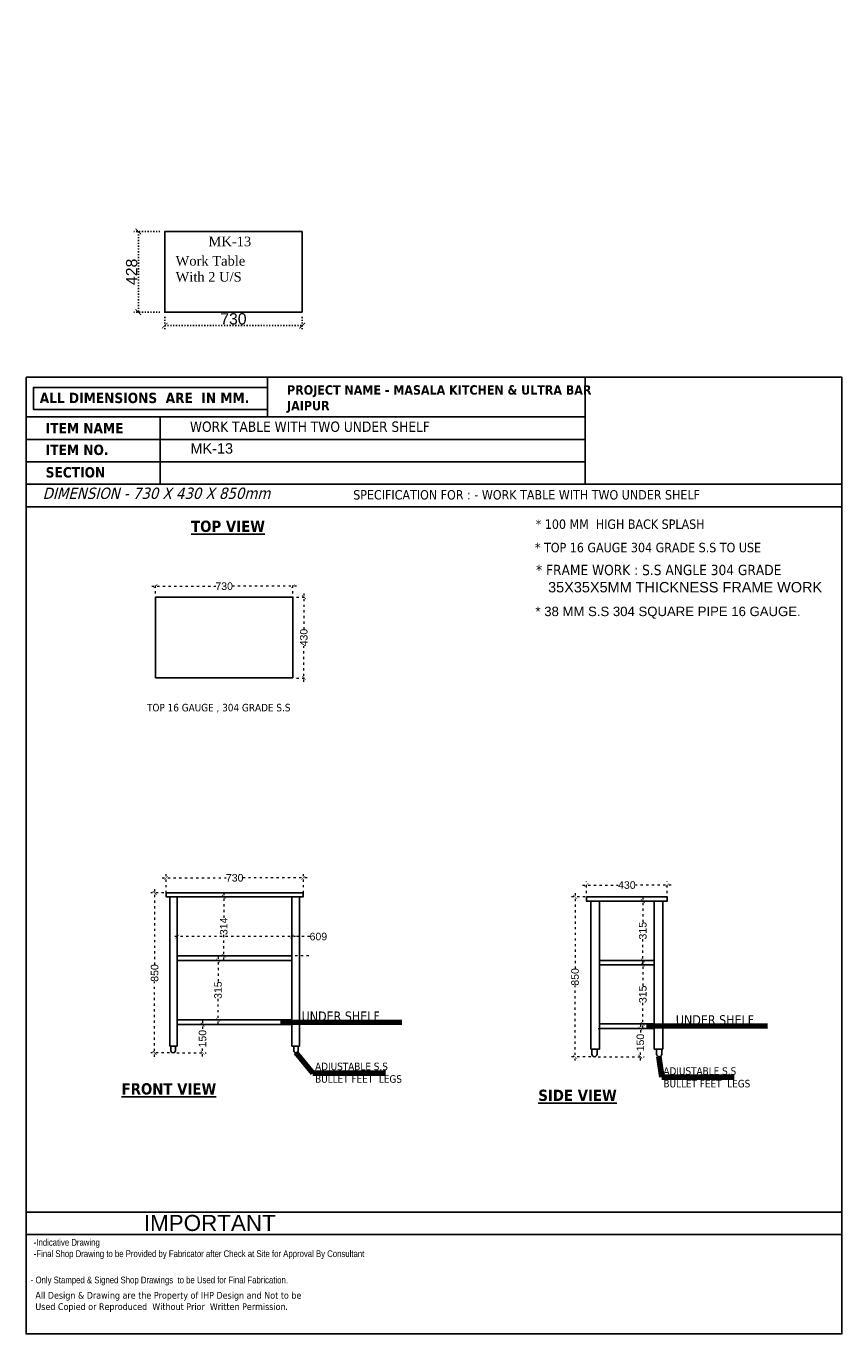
# Model space of a CAD drawing. Header units: millimetres. Extents: x 508219 to 745096, y 311341 to 352167.
# Tile 31 of 45: x 556123 to 560457, y 335450 to 342397. Entities that reach past the tile are written whole.
import ezdxf

# ---------------------------------------------------------------- set-up
doc = ezdxf.new("R2010")
doc.units = ezdxf.units.MM
doc.header["$PDMODE"] = 34
doc.linetypes.add('ACAD_ISO03W100', pattern=[30, 12, -18])
doc.linetypes.add('DASHED', pattern=[0.75, 0.5, -0.25])
doc.layers.get('0').update_dxf_attribs({"color": 252})
doc.layers.add('A-ANNO-DIMS-30', color=7, linetype='Continuous')
doc.layers.add('EQUIPMENT', color=103, linetype='Continuous')
doc.layers.add('Equipment Name', color=7, linetype='Continuous', lineweight=0)
doc.styles.add('CKD_Dimension Text', font='BOOKOSI.TTF')
doc.styles.add('ro', font='romans.shx')
doc.styles.get("Standard").update_dxf_attribs({"font": 'arial.ttf'})
doc.styles.add('style1', font='txt.shx')
doc.styles.add('style12', font='BOOKOSI.TTF')
doc.dimstyles.new('DIM-30', dxfattribs={"dimtxt": 60, "dimasz": 30, "dimexe": 25, "dimexo": 25, "dimgap": 5, "dimtad": 1, "dimdec": 0, "dimzin": 0, "dimdsep": 46, "dimtxsty": 'Standard', "dimblk": 'ARCHTICK', "dimcen": 0.09, "dimclrd": 8, "dimclre": 8, "dimclrt": 256, "dimadec": 0, "dimazin": 0, "dimtfac": 1, "dimtdec": 0, "dimtofl": 0, "dimtmove": 0, "dimatfit": 3, "dimfxl": 0, "dimtolj": 1, "dimtzin": 0, "dimlwd": -1, "dimlwe": -1, "dimarcsym": 0})
doc.dimstyles.new('DMI (AB)', dxfattribs={"dimtxt": 60, "dimasz": 40, "dimexe": 12, "dimexo": 25, "dimgap": 1, "dimtad": 0, "dimdec": 0, "dimtxsty": 'ro', "dimblk": 'OPEN30', "dimcen": 1, "dimadec": 0, "dimazin": 0, "dimtfac": 1, "dimtdec": 0, "dimtmove": 0, "dimatfit": 3, "dimldrblk": 'OPEN30', "dimfxl": 0, "dimlwd": 15, "dimlwe": 15, "dimarcsym": 0})
doc.dimstyles.new('ISO-25', dxfattribs={"dimtxt": 40, "dimasz": 20, "dimexe": 20, "dimexo": 20, "dimtad": 0, "dimdec": 0, "dimdsep": 46, "dimtxsty": 'Standard', "dimblk": 'ARCHTICK', "dimcen": 2.5, "dimdle": 20, "dimadec": 0, "dimazin": 0, "dimtfac": 1, "dimtdec": 0, "dimtmove": 0, "dimatfit": 3, "dimfxl": 0, "dimlwd": 5, "dimlwe": 5, "dimarcsym": 0})
doc.dimstyles.get("Standard").update_dxf_attribs({"dimtxt": 0.18, "dimasz": 0.18, "dimexe": 0.18, "dimexo": 0.0625, "dimgap": 0.09, "dimtad": 0, "dimtih": 1, "dimtoh": 1, "dimdec": 4, "dimzin": 0, "dimdsep": 46, "dimtxsty": 'Standard', "dimcen": 0.09, "dimadec": 0, "dimazin": 0, "dimtfac": 1, "dimtdec": 4, "dimtofl": 0, "dimtmove": 0, "dimatfit": 3, "dimfxl": 0, "dimtolj": 1, "dimtzin": 0, "dimarcsym": 0})

# ---------------------------------------------------------------- blocks, each defined once
blk = doc.blocks.new('_ArchTick')
at = {"color": 0, "linetype": 'ByBlock', "const_width": 0.15}
blk.add_lwpolyline([(-0.5, -0.5), (0.5, 0.5)], dxfattribs=at)
blk = doc.blocks.new('*D348')
at = {"color": 0, "linetype": 'ACAD_ISO03W100', "lineweight": 5, "transparency": 16777216}
for p, q in [((556790.2517791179, 339421.6180598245), (557130.6704353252, 339421.6180598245)), ((556810.2517791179, 339383.5403092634), (556810.2517791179, 339441.6180598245)), ((557560.2517791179, 339421.6180598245), (557219.8331229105, 339421.6180598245)), ((557540.2517791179, 339383.5403092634), (557540.2517791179, 339441.6180598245))]:
    blk.add_line(p, q, dxfattribs=at)
at = {"layer": 'DEFPOINTS', "color": 0, "transparency": 16777216}
for p in [(556810.2517791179, 339421.6180598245), (556810.2517791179, 339363.5403092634), (557540.2517791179, 339363.5403092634)]:
    blk.add_point(p, dxfattribs=at)
at = {"color": 0, "lineweight": 5, "transparency": 16777216, "xscale": 20, "yscale": 20, "zscale": 20, "rotation": 180}
blk.add_blockref('_ArchTick', (556810.2517791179, 339421.6180598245), dxfattribs=at)
at = {"color": 0, "lineweight": 5, "transparency": 16777216, "xscale": 20, "yscale": 20, "zscale": 20}
blk.add_blockref('_ArchTick', (557540.2517791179, 339421.6180598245), dxfattribs=at)
at = {"color": 0, "transparency": 16777216, "insert": (557175.2517791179, 339421.6180598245), "char_height": 40, "attachment_point": 5}
blk.add_mtext('730', dxfattribs=at)
blk = doc.blocks.new('*D353')
at = {"color": 0, "linetype": 'ACAD_ISO03W100', "lineweight": 5, "transparency": 16777216}
for p, q in [((557598.3895194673, 339383.5403092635), (557598.3895194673, 339194.2509839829)), ((557560.2517791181, 339363.5403092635), (557618.3895194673, 339363.5403092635)), ((557598.3895194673, 338913.861726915), (557598.3895194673, 339103.1510521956)), ((557560.2517791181, 338933.861726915), (557618.3895194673, 338933.861726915))]:
    blk.add_line(p, q, dxfattribs=at)
at = {"layer": 'DEFPOINTS', "color": 0, "transparency": 16777216}
for p in [(557540.2517791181, 339363.5403092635), (557598.3895194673, 339363.5403092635), (557540.2517791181, 338933.861726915)]:
    blk.add_point(p, dxfattribs=at)
at = {"color": 0, "lineweight": 5, "transparency": 16777216, "xscale": 20, "yscale": 20, "zscale": 20}
for p, rotation in [((557598.3895194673, 339363.5403092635), 90), ((557598.3895194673, 338933.861726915), 270)]:
    blk.add_blockref('_ArchTick', p, dxfattribs=dict(at, rotation=rotation))
at = {"color": 0, "transparency": 16777216, "insert": (557598.3895194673, 339148.701018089), "char_height": 40, "attachment_point": 5, "rotation": 90}
blk.add_mtext('430', dxfattribs=at)
blk = doc.blocks.new('_Open30')
at = {"color": 0, "linetype": 'ByBlock', "lineweight": -2}
for p, q in [((-1, 0.26794919), (0, 0)), ((0, 0), (-1, -0.26794919)), ((0, 0), (-1, 0))]:
    blk.add_line(p, q, dxfattribs=at)
blk = doc.blocks.new('*D354')
at = {"color": 0, "linetype": 'ACAD_ISO03W100', "lineweight": 5, "transparency": 16777216}
for p, q in [((556884.421081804, 337791.8730721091), (556785.9209866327, 337791.8730721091)), ((556805.9209866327, 337811.8730721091), (556805.9209866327, 337411.6541595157)), ((556805.9209866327, 336921.8905675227), (556805.9209866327, 337322.1094801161)), ((556884.421081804, 336941.8905675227), (556785.9209866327, 336941.8905675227))]:
    blk.add_line(p, q, dxfattribs=at)
at = {"layer": 'DEFPOINTS', "color": 0, "transparency": 16777216}
for p in [(556805.9209866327, 337791.8730721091), (556904.421081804, 337791.8730721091), (556904.421081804, 336941.8905675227)]:
    blk.add_point(p, dxfattribs=at)
at = {"color": 0, "lineweight": 5, "transparency": 16777216, "xscale": 20, "yscale": 20, "zscale": 20}
for p, rotation in [((556805.9209866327, 337791.8730721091), 90), ((556805.9209866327, 336941.8905675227), 270)]:
    blk.add_blockref('_ArchTick', p, dxfattribs=dict(at, rotation=rotation))
at = {"color": 0, "transparency": 16777216, "insert": (556805.9209866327, 337366.8818198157), "char_height": 40, "attachment_point": 5, "rotation": 90}
blk.add_mtext('850', dxfattribs=at)
blk = doc.blocks.new('*D342')
at = {"color": 0, "linetype": 'ACAD_ISO03W100', "lineweight": 5, "transparency": 16777216}
for p, q in [((556846.4108958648, 337872.1083806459), (557186.6688432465, 337872.1083806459)), ((556866.4108958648, 337791.8793653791), (556866.4108958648, 337892.1083806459)), ((557616.0894782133, 337872.1083806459), (557275.8315308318, 337872.1083806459)), ((557596.0894782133, 337791.8793653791), (557596.0894782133, 337892.1083806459))]:
    blk.add_line(p, q, dxfattribs=at)
at = {"layer": 'DEFPOINTS', "color": 0, "transparency": 16777216}
for p in [(556866.4108958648, 337872.1083806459), (556866.4108958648, 337771.8793653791), (557596.0894782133, 337771.8793653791)]:
    blk.add_point(p, dxfattribs=at)
at = {"color": 0, "lineweight": 5, "transparency": 16777216, "xscale": 20, "yscale": 20, "zscale": 20, "rotation": 180}
blk.add_blockref('_ArchTick', (556866.4108958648, 337872.1083806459), dxfattribs=at)
at = {"color": 0, "lineweight": 5, "transparency": 16777216, "xscale": 20, "yscale": 20, "zscale": 20}
blk.add_blockref('_ArchTick', (557596.0894782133, 337872.1083806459), dxfattribs=at)
at = {"color": 0, "transparency": 16777216, "insert": (557231.2501870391, 337872.1083806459), "char_height": 40, "attachment_point": 5}
blk.add_mtext('730', dxfattribs=at)
blk = doc.blocks.new('*D343')
at = {"color": 0, "linetype": 'ACAD_ISO03W100', "lineweight": 5, "transparency": 16777216}
for p, q in [((559039.3420322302, 337790.6711995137), (559039.3420322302, 337390.6743084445)), ((559122.4860364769, 337770.6711995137), (559019.3420322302, 337770.6711995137)), ((559039.3420322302, 336901.1327379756), (559039.3420322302, 337301.1296290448)), ((559122.4860364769, 336921.1327379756), (559019.3420322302, 336921.1327379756))]:
    blk.add_line(p, q, dxfattribs=at)
at = {"layer": 'DEFPOINTS', "color": 0, "transparency": 16777216}
for p in [(559039.3420322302, 337770.6711995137), (559142.4860364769, 337770.6711995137), (559142.4860364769, 336921.1327379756)]:
    blk.add_point(p, dxfattribs=at)
at = {"color": 0, "lineweight": 5, "transparency": 16777216, "xscale": 20, "yscale": 20, "zscale": 20}
for p, rotation in [((559039.3420322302, 337770.6711995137), 90), ((559039.3420322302, 336921.1327379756), 270)]:
    blk.add_blockref('_ArchTick', p, dxfattribs=dict(at, rotation=rotation))
at = {"color": 0, "transparency": 16777216, "insert": (559039.3420322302, 337345.9019687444), "char_height": 40, "attachment_point": 5, "rotation": 90}
blk.add_mtext('850', dxfattribs=at)
blk = doc.blocks.new('*D344')
at = {"color": 0, "linetype": 'ACAD_ISO03W100', "lineweight": 5, "transparency": 16777216}
for p, q in [((559079.387907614, 337833.6520464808), (559268.8379417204, 337833.6520464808)), ((559099.387907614, 337790.6711995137), (559099.387907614, 337853.6520464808)), ((559549.387907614, 337833.6520464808), (559359.9378735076, 337833.6520464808)), ((559529.387907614, 337790.6711995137), (559529.387907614, 337853.6520464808))]:
    blk.add_line(p, q, dxfattribs=at)
at = {"layer": 'DEFPOINTS', "color": 0, "transparency": 16777216}
for p in [(559099.387907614, 337833.6520464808), (559099.387907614, 337770.6711995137), (559529.387907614, 337770.6711995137)]:
    blk.add_point(p, dxfattribs=at)
at = {"color": 0, "lineweight": 5, "transparency": 16777216, "xscale": 20, "yscale": 20, "zscale": 20, "rotation": 180}
blk.add_blockref('_ArchTick', (559099.387907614, 337833.6520464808), dxfattribs=at)
at = {"color": 0, "lineweight": 5, "transparency": 16777216, "xscale": 20, "yscale": 20, "zscale": 20}
blk.add_blockref('_ArchTick', (559529.387907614, 337833.6520464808), dxfattribs=at)
at = {"color": 0, "transparency": 16777216, "insert": (559314.387907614, 337833.6520464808), "char_height": 40, "attachment_point": 5}
blk.add_mtext('430', dxfattribs=at)
blk = doc.blocks.new('*D349')
at = {"color": 0, "linetype": 'ACAD_ISO03W100', "lineweight": 5, "transparency": 16777216}
for p, q in [((557142.6994878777, 337453.3849664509), (557142.6994878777, 337320.5874600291)), ((557405.9108958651, 337433.3849664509), (557122.6994878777, 337433.3849664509)), ((557142.6994878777, 337097.8905675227), (557142.6994878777, 337230.6880739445)), ((557210.7501870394, 337117.8905675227), (557122.6994878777, 337117.8905675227))]:
    blk.add_line(p, q, dxfattribs=at)
at = {"layer": 'DEFPOINTS', "color": 0, "transparency": 16777216}
for p in [(557142.6994878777, 337433.3849664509), (557425.9108958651, 337433.3849664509), (557230.7501870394, 337117.8905675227)]:
    blk.add_point(p, dxfattribs=at)
at = {"color": 0, "lineweight": 5, "transparency": 16777216, "xscale": 20, "yscale": 20, "zscale": 20}
for p, rotation in [((557142.6994878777, 337433.3849664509), 90), ((557142.6994878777, 337117.8905675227), 270)]:
    blk.add_blockref('_ArchTick', p, dxfattribs=dict(at, rotation=rotation))
at = {"color": 0, "transparency": 16777216, "insert": (557142.6994878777, 337275.6377669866), "char_height": 40, "attachment_point": 5, "rotation": 90}
blk.add_mtext('315', dxfattribs=at)
blk = doc.blocks.new('*D350')
at = {"color": 0, "linetype": 'ACAD_ISO03W100', "lineweight": 5, "transparency": 16777216}
for p, q in [((557173.2031625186, 337791.8793653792), (557173.2031625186, 337659.3499353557)), ((557210.7501870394, 337771.8793653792), (557153.2031625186, 337771.8793653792)), ((557173.2031625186, 337437.3849664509), (557173.2031625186, 337569.9143964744)), ((557625.2465123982, 337457.3849664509), (557153.2031625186, 337457.3849664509))]:
    blk.add_line(p, q, dxfattribs=at)
at = {"layer": 'DEFPOINTS', "color": 0, "transparency": 16777216}
for p in [(557173.2031625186, 337771.8793653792), (557230.7501870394, 337771.8793653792), (557645.2465123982, 337457.3849664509)]:
    blk.add_point(p, dxfattribs=at)
at = {"color": 0, "lineweight": 5, "transparency": 16777216, "xscale": 20, "yscale": 20, "zscale": 20}
for p, rotation in [((557173.2031625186, 337771.8793653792), 90), ((557173.2031625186, 337457.3849664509), 270)]:
    blk.add_blockref('_ArchTick', p, dxfattribs=dict(at, rotation=rotation))
at = {"color": 0, "transparency": 16777216, "insert": (557173.2031625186, 337614.6321659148), "char_height": 40, "attachment_point": 5, "rotation": 90}
blk.add_mtext('314', dxfattribs=at)
blk = doc.blocks.new('*D345')
at = {"color": 0, "linetype": 'ACAD_ISO03W100', "lineweight": 5, "transparency": 16777216}
for p, q in [((559384.4263691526, 337748.5942764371), (559379.327899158, 337748.5942764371)), ((559399.327899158, 337768.5942764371), (559399.327899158, 337636.1785848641)), ((559399.327899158, 337413.8635072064), (559399.327899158, 337546.2791987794))]:
    blk.add_line(p, q, dxfattribs=at)
at = {"layer": 'DEFPOINTS', "color": 0, "transparency": 16777216}
for p in [(559399.327899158, 337748.5942764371), (559404.4263691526, 337748.5942764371), (559399.3278991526, 337433.8635072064)]:
    blk.add_point(p, dxfattribs=at)
at = {"color": 0, "lineweight": 5, "transparency": 16777216, "xscale": 20, "yscale": 20, "zscale": 20}
for p, rotation in [((559399.327899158, 337748.5942764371), 90), ((559399.327899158, 337433.8635072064), 270)]:
    blk.add_blockref('_ArchTick', p, dxfattribs=dict(at, rotation=rotation))
at = {"color": 0, "transparency": 16777216, "insert": (559399.327899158, 337591.2288918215), "char_height": 40, "attachment_point": 5, "rotation": 90}
blk.add_mtext('315', dxfattribs=at)
blk = doc.blocks.new('*D351')
at = {"color": 0, "linetype": 'ACAD_ISO03W100', "lineweight": 5, "transparency": 16777216}
for p, q in [((559399.3278991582, 337430.8635072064), (559399.3278991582, 337298.4478156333)), ((559399.3278991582, 337076.1327379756), (559399.3278991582, 337208.5484295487)), ((559334.4263691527, 337096.1327379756), (559419.3278991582, 337096.1327379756))]:
    blk.add_line(p, q, dxfattribs=at)
at = {"layer": 'DEFPOINTS', "color": 0, "transparency": 16777216}
for p in [(559399.3278991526, 337410.8635072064), (559314.4263691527, 337096.1327379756), (559399.3278991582, 337096.1327379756)]:
    blk.add_point(p, dxfattribs=at)
at = {"color": 0, "lineweight": 5, "transparency": 16777216, "xscale": 20, "yscale": 20, "zscale": 20}
for p, rotation in [((559399.3278991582, 337410.8635072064), 90), ((559399.3278991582, 337096.1327379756), 270)]:
    blk.add_blockref('_ArchTick', p, dxfattribs=dict(at, rotation=rotation))
at = {"color": 0, "transparency": 16777216, "insert": (559399.3278991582, 337253.4981225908), "char_height": 40, "attachment_point": 5, "rotation": 90}
blk.add_mtext('315', dxfattribs=at)
blk = doc.blocks.new('*D346')
at = {"color": 0, "linetype": 'ACAD_ISO03W100', "lineweight": 5, "transparency": 16777216}
for p, q in [((559386.2649140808, 337092.1327379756), (559386.2649140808, 337039.9951186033)), ((559162.4860364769, 337072.1327379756), (559406.2649140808, 337072.1327379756)), ((559386.2649140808, 336902.1327379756), (559386.2649140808, 336954.2703573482)), ((559162.4860364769, 336922.1327379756), (559406.2649140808, 336922.1327379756))]:
    blk.add_line(p, q, dxfattribs=at)
at = {"layer": 'DEFPOINTS', "color": 0, "transparency": 16777216}
for p in [(559142.4860364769, 337072.1327379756), (559386.2649140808, 337072.1327379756), (559142.4860364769, 336922.1327379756)]:
    blk.add_point(p, dxfattribs=at)
at = {"color": 0, "lineweight": 5, "transparency": 16777216, "xscale": 20, "yscale": 20, "zscale": 20}
for p, rotation in [((559386.2649140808, 337072.1327379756), 90), ((559386.2649140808, 336922.1327379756), 270)]:
    blk.add_blockref('_ArchTick', p, dxfattribs=dict(at, rotation=rotation))
at = {"color": 0, "transparency": 16777216, "insert": (559386.2649140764, 336997.1327379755), "char_height": 40, "attachment_point": 5, "rotation": 90}
blk.add_mtext('150', dxfattribs=at)
blk = doc.blocks.new('*D347')
at = {"color": 0, "linetype": 'ACAD_ISO03W100', "lineweight": 5, "transparency": 16777216}
for p, q in [((556924.421081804, 337092.8905675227), (557080.5808548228, 337092.8905675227)), ((557060.5808548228, 337112.8905675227), (557060.5808548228, 337060.7529481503)), ((557060.5808548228, 336922.8905675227), (557060.5808548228, 336975.0281868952)), ((556924.421081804, 336942.8905675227), (557080.5808548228, 336942.8905675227))]:
    blk.add_line(p, q, dxfattribs=at)
at = {"layer": 'DEFPOINTS', "color": 0, "transparency": 16777216}
for p in [(556904.421081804, 337092.8905675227), (557060.5808548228, 337092.8905675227), (556904.421081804, 336942.8905675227)]:
    blk.add_point(p, dxfattribs=at)
at = {"color": 0, "lineweight": 5, "transparency": 16777216, "xscale": 20, "yscale": 20, "zscale": 20}
for p, rotation in [((557060.5808548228, 337092.8905675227), 90), ((557060.5808548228, 336942.8905675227), 270)]:
    blk.add_blockref('_ArchTick', p, dxfattribs=dict(at, rotation=rotation))
at = {"color": 0, "transparency": 16777216, "insert": (557060.5808548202, 337017.8905675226), "char_height": 40, "attachment_point": 5, "rotation": 90}
blk.add_mtext('150', dxfattribs=at)
blk = doc.blocks.new('*D352')
at = {"color": 0, "linetype": 'ACAD_ISO03W100', "lineweight": 5, "transparency": 16777216}
for p, q in [((557555.1083580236, 337560.2517694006), (556906.3920160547, 337560.2517694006)), ((556926.3920160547, 337557.4493422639), (556926.3920160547, 337540.2517694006)), ((557630.786851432, 337560.2517694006), (557535.1083580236, 337560.2517694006)), ((557535.1083580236, 337557.4493422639), (557535.1083580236, 337540.2517694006))]:
    blk.add_line(p, q, dxfattribs=at)
at = {"layer": 'DEFPOINTS', "color": 0, "transparency": 16777216}
for p in [(556926.3920160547, 337577.4493422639), (557535.1083580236, 337577.4493422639), (556926.3920160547, 337560.2517694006)]:
    blk.add_point(p, dxfattribs=at)
at = {"color": 0, "lineweight": 5, "transparency": 16777216, "xscale": 20, "yscale": 20, "zscale": 20, "rotation": 180}
blk.add_blockref('_ArchTick', (556926.3920160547, 337560.2517694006), dxfattribs=at)
at = {"color": 0, "lineweight": 5, "transparency": 16777216, "xscale": 20, "yscale": 20, "zscale": 20}
blk.add_blockref('_ArchTick', (557535.1083580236, 337560.2517694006), dxfattribs=at)
at = {"color": 0, "transparency": 16777216, "insert": (557675.7501870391, 337560.2517694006), "char_height": 40, "attachment_point": 5}
blk.add_mtext('609', dxfattribs=at)
blk = doc.blocks.new('*D355')
at = {"layer": 'A-ANNO-DIMS-30', "color": 8, "linetype": 'ACAD_ISO03W100', "ltscale": 0.5, "transparency": 16777216}
for p, q in [((556834.4669221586, 341305.986656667), (556694.713194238, 341305.986656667)), ((556719.713194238, 341305.986656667), (556719.713194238, 340877.5151147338)), ((556834.4669221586, 340877.5151147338), (556694.713194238, 340877.5151147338))]:
    blk.add_line(p, q, dxfattribs=at)
at = {"layer": 'DEFPOINTS', "color": 0, "ltscale": 0.5, "transparency": 16777216}
for p in [(556859.4669221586, 341305.986656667), (556719.713194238, 340877.5151147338), (556859.4669221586, 340877.5151147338)]:
    blk.add_point(p, dxfattribs=at)
at = {"layer": 'A-ANNO-DIMS-30', "color": 8, "ltscale": 0.5, "transparency": 16777216, "xscale": 30, "yscale": 30, "zscale": 30}
for p, rotation in [((556719.713194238, 341305.986656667), 90), ((556719.713194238, 340877.5151147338), 270)]:
    blk.add_blockref('_ArchTick', p, dxfattribs=dict(at, rotation=rotation))
at = {"layer": 'A-ANNO-DIMS-30', "ltscale": 0.5, "transparency": 16777216, "insert": (556684.0788149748, 341091.7508857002), "char_height": 60, "attachment_point": 5, "rotation": 90}
blk.add_mtext('\\A1;428', dxfattribs=at)
blk = doc.blocks.new('*D356')
at = {"layer": 'A-ANNO-DIMS-30', "color": 8, "linetype": 'ACAD_ISO03W100', "ltscale": 0.5, "transparency": 16777216}
for p, q in [((556859.4669221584, 340852.5151147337), (556859.4669221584, 340781.0474223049)), ((557589.4669221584, 340852.5151147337), (557589.4669221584, 340781.0474223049)), ((556859.4669221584, 340806.0474223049), (557589.4669221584, 340806.0474223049))]:
    blk.add_line(p, q, dxfattribs=at)
at = {"layer": 'DEFPOINTS', "color": 0, "ltscale": 0.5, "transparency": 16777216}
for p in [(556859.4669221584, 340877.5151147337), (557589.4669221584, 340877.5151147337), (557589.4669221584, 340806.0474223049)]:
    blk.add_point(p, dxfattribs=at)
at = {"layer": 'A-ANNO-DIMS-30', "color": 8, "ltscale": 0.5, "transparency": 16777216, "xscale": 30, "yscale": 30, "zscale": 30, "rotation": 180}
blk.add_blockref('_ArchTick', (556859.4669221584, 340806.0474223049), dxfattribs=at)
at = {"layer": 'A-ANNO-DIMS-30', "color": 8, "ltscale": 0.5, "transparency": 16777216, "xscale": 30, "yscale": 30, "zscale": 30}
blk.add_blockref('_ArchTick', (557589.4669221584, 340806.0474223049), dxfattribs=at)
at = {"layer": 'A-ANNO-DIMS-30', "ltscale": 0.5, "transparency": 16777216, "insert": (557224.4669221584, 340841.7022654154), "char_height": 60, "attachment_point": 5}
blk.add_mtext('\\A1;730', dxfattribs=at)
blk = doc.blocks.new('A$Cfae97404')
at = {"layer": 'Equipment Name', "color": 0, "insert": (77.46239205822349, 449.144203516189, 1117.388292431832), "char_height": 45, "width": 672.1539747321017, "attachment_point": 1, "style": 'style12'}
blk.add_mtext('\\pi210.65763;Cocktail \\P\\pi226.27054;Station', dxfattribs=at)

msp = doc.modelspace()

# ---------------------------------------------------------------- linework, layer by layer
at = {"color": 5, "linetype": 'ByBlock'}
for p, q in [((556834.7922337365, 340321.2044993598), (556834.7922337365, 339963.3070492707)), ((560456.5506677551, 336096.5759683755), (556123.4721200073, 336096.5759683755)), ((557434.0672234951, 335977.2768183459), (556123.4727931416, 335977.2768183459))]:
    msp.add_line(p, q, dxfattribs=at)
at = {"color": 6, "linetype": 'ByBlock'}
for p, q in [((556926.3920160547, 336977.279743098), (556886.4046025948, 336977.279743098)), ((557535.1083580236, 336977.279743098), (557575.0957714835, 336977.279743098)), ((559169.6186768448, 336961.8250456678), (559123.464830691, 336961.8250456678)), ((559459.2340614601, 336961.8250456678), (559505.387907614, 336961.8250456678))]:
    msp.add_line(p, q, dxfattribs=at)
at = {"color": 5, "linetype": 'ByBlock'}
for points in [[(556123.471446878, 340531.3401848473), (560456.5506677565, 340531.3401848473), (560456.5506677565, 335449.5952464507), (556123.471446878, 335449.5952464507)], [(556123.471446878, 340531.3401848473), (560456.5506677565, 340531.3401848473), (560456.5506677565, 335449.5952464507), (556123.471446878, 335449.5952464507)], [(556123.4714468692, 340531.3401848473), (560456.5506677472, 340531.3401848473), (560456.5506677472, 335449.5952464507), (556123.4714468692, 335449.5952464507)], [(556123.471446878, 340531.3401848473), (560456.5506677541, 340531.3401848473), (560456.5506677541, 335449.5952464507), (556123.471446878, 335449.5952464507)], [(556123.4714468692, 340531.3401848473), (560456.5506677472, 340531.3401848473), (560456.5506677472, 335449.5952464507), (556123.4714468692, 335449.5952464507)], [(557405.7858585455, 340531.3401848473), (559093.1742871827, 340531.3391246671), (559093.1742871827, 340321.2044993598), (557405.1589325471, 340321.2044993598)], [(560456.5506677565, 340531.3391246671), (559093.1742871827, 340531.3391246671), (559093.1742871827, 339963.3063585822), (560456.5506677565, 339963.3063585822)], [(557405.1589325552, 340360.9937578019), (556162.045758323, 340360.9937578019), (556162.045758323, 340477.1858907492), (557405.1589325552, 340477.1858907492)], [(556123.4714468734, 340321.2044993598), (559093.1742871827, 340321.2044993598), (559093.1742871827, 340201.9053493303), (556123.4714468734, 340201.9053493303)], [(556123.4714468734, 340201.9053493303), (559093.1742871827, 340201.9053493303), (559093.1742871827, 340082.6061993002), (556123.4714468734, 340082.6061993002)], [(556123.4714468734, 339963.3070492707), (560456.5520140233, 339963.3070492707), (560456.5520140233, 339844.0078992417), (556123.4714468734, 339844.0078992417)], [(556123.4727931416, 336096.5759683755), (560456.5506677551, 336096.5759683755), (560456.5506677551, 335977.2768183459), (556123.4727931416, 335977.2768183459)]]:
    msp.add_lwpolyline(points, close=True, dxfattribs=at)
at = {"color": 6}
msp.add_lwpolyline([(557540.2517791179, 338934.8617269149), (556811.2517791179, 338934.8617269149), (556811.2517791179, 339363.5403092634), (557540.2517791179, 339363.5403092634)], close=True, dxfattribs=at)
at = {"color": 6, "linetype": 'ByBlock'}
for points in [[(556866.4108958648, 337791.873072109), (557595.0894782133, 337791.873072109), (557595.0894782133, 337771.8793653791), (556866.4108958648, 337771.8793653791)], [(559099.387907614, 337770.6711995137), (559529.387907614, 337770.6711995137), (559529.387907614, 337748.594276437), (559099.387907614, 337748.594276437)], [(556926.3920160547, 337457.3849664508), (557535.1083580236, 337457.3849664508), (557535.1083580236, 337432.3849664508), (556926.3920160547, 337432.3849664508)], [(559169.6186768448, 337433.8635072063), (559459.2340614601, 337433.8635072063), (559459.2340614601, 337410.8635072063), (559169.6186768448, 337410.8635072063)], [(556926.3920160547, 337117.8905675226), (557535.1083580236, 337117.8905675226), (557535.1083580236, 337092.8905675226), (556926.3920160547, 337092.8905675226)], [(559169.6186768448, 337096.1327379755), (559459.2340614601, 337096.1327379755), (559459.2340614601, 337072.1327379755), (559169.6186768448, 337072.1327379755)]]:
    msp.add_lwpolyline(points, close=True, dxfattribs=at)
for points in [[(556886.4046025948, 337771.8793653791), (556886.4046025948, 336977.279743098)], [(556926.3920160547, 337771.8793653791), (556926.3920160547, 336977.279743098)], [(557535.1083580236, 337771.8793653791), (557535.1083580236, 336977.279743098)], [(557575.0957714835, 337771.8793653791), (557575.0957714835, 336977.279743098)], [(559123.464830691, 337747.594276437), (559123.464830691, 336961.8250456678)], [(559169.6186768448, 337747.594276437), (559169.6186768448, 336961.8250456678)], [(559459.2340614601, 337747.594276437), (559459.2340614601, 336961.8250456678)], [(559505.387907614, 337747.594276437), (559505.387907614, 336961.8250456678)], [(556892.4248577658, 336954.8867915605), (556892.4248577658, 336977.279743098)], [(556916.4173058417, 336977.279743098), (556916.4173058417, 336954.8867915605)], [(557545.0830682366, 336977.279743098), (557545.0830682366, 336954.8867915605)], [(557569.0755163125, 336954.8867915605), (557569.0755163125, 336977.279743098)], [(559128.6398826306, 336935.9788918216), (559128.6398826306, 336961.8250456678)], [(559156.3321903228, 336961.8250456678), (559156.3321903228, 336935.9788918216)], [(559472.5205479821, 336961.8250456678), (559472.5205479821, 336935.9788918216)], [(559500.2128556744, 336935.9788918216), (559500.2128556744, 336961.8250456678)]]:
    msp.add_lwpolyline(points, dxfattribs=at)
for centre, radius in [((556904.4210818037, 336954.8867915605), 11.99622403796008), ((557557.0792922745, 336954.8867915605), 11.99622403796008), ((559142.4860364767, 336935.9788918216), 13.84615384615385), ((559486.3667018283, 336935.9788918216), 13.84615384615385)]:
    msp.add_arc(centre, radius, 180, 0, dxfattribs=at)
at = {"layer": 'EQUIPMENT'}
msp.add_lwpolyline([(557589.4669221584, 340877.5151147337), (557589.4669221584, 341305.9866566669), (556859.4669221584, 341305.9866566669), (556859.4669221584, 340877.5151147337)], close=True, dxfattribs=at)

# ---------------------------------------------------------------- block references
at = {"layer": 'EQUIPMENT', "linetype": 'DASHED', "ltscale": 100, "rotation": 90}
msp.add_blockref('A$Cfae97404', (557539.7740834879, 331933.5781805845), dxfattribs=at)

# ---------------------------------------------------------------- texts
at = {"color": 6, "linetype": 'ByBlock'}
msp.add_text('MK-13', height=55, dxfattribs=at).set_placement((556996.372903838, 340126.191980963))
at = {"color": 5, "linetype": 'ByBlock', "attachment_point": 1, "style": 'style1'}
for s, insert, char_height, width in [('{\\fTahoma|b1|i0|c0|p34;ALL DIMENSIONS  ARE  IN MM.}', (556195.5243098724, 340449.3345279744), 55, 1687.990696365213), ('{\\fTahoma|b1|i0|c0|p34;PROJECT NAME - MASALA KITCHEN & ULTRA BAR JAIPUR }', (557509.3192370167, 340489.3531158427), 50, 1687.990696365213), ('{\\fTahoma|b1|i0|c0|p34;ITEM NAME}', (556227.0254528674, 340289.112755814), 55, 1687.990696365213), ('{\\fTahoma|b1|i0|c0|p34;ITEM NO. }', (556227.0254528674, 340173.6892391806), 55, 1687.990696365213), ('{\\fTahoma|b1|i0|c0|p34;SECTION }', (556227.0254528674, 340054.1639449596), 55, 1687.990696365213), ('{\\fTechnic|b0|i0|c2|p2;-Indicative Drawing\\P-Final Shop Drawing to be Provided by Fabricator after Check at Site for Approval By Consultant}', (556164.0419815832, 335953.4613633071), 36, 1767.082790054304), ('{\\fTahoma|b0|i0|c0|p34;\\H1.44x;All Design & Drawing are the Property of IHP Design and Not to be Used Copied or Reproduced  Without Prior  Written Permission\\fTahoma|b1|i0|c0|p34;\\H0.69444x;. }', (556172.4681298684, 335672.2901347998), 25, 1481.326179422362)]:
    msp.add_mtext(s, dxfattribs=dict(at, insert=insert, char_height=char_height, width=width))
at = {"color": 6, "linetype": 'ByBlock', "attachment_point": 1}
for s, width, insert, char_height in [('{\\fTahoma|b0|i0|c0|p34;WORK TABLE WITH TWO UNDER SHELF}', 2586.43534150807, (556993.4976311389, 340296.6581419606), 55), ('{\\fTahoma|b1|i0|c0|p34;\\LTOP VIEW}', 1232.478260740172, (556999.4621646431, 339769.8146782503), 60), ('{\\fTahoma|b1|i0|c0|p34;\\LFRONT VIEW}', 1232.478260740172, (556630.3212202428, 336781.12636637), 60), ('{\\fTahoma|b1|i0|c0|p34;\\LSIDE VIEW}', 1232.478260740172, (558844.0768276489, 336746.9485536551), 60)]:
    msp.add_mtext_dynamic_manual_height_columns(s, width=width, gutter_width=1, heights=[0], dxfattribs=dict(at, insert=insert, char_height=char_height))
at = {"color": 6, "linetype": 'ByBlock', "attachment_point": 1, "style": 'style1'}
for s, insert, char_height, width in [('{\\fTahoma|b0|i1|c0|p34;DIMENSION - 730 X 430 X 850mm }', (556210.9026051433, 339945.3473969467), 60, 1857.484623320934), ('{\\fTahoma|b0|i0|c0|p34;SPECIFICATION FOR : - WORK TABLE WITH TWO UNDER SHELF}', (557860.9779853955, 339932.2704696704), 50, 3378.655347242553), ('{\\fTahoma|b0|i0|c0|p34;* 100 MM  HIGH BACK SPLASH}', (558830.4340184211, 339776.2175694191), 50, 1528.985048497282), ('{\\fTahoma|b0|i0|c0|p34;* TOP 16 GAUGE 304 GRADE S.S TO USE}', (558826.2705590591, 339652.0574386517), 50, 1528.985048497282), ('{\\fTahoma|b0|i0|c0|p34;* FRAME WORK : S.S ANGLE 304 GRADE\\P\\fArial|b0|i0|c0|p34;   35X35X5MM THICKNESS FRAME WORK}', (558832.0743503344, 339535.4694342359), 55, 1687.990696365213), ('{\\fTahoma|b0|i0|c0|p34;TOP 16 GAUGE , 304 GRADE S.S ^I}', (556765.5613484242, 338796.6647118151), 40, 1448.518094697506), ('{\\fTahoma|b0|i0|c0|p34; UNDER SHELF  }', (557567.763758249, 337162.2470023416), 50, 1129.829787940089), ('{\\fTahoma|b0|i0|c0|p34; UNDER SHELF }', (559556.1054987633, 337142.4196207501), 50, 1129.829787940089), ('{\\fTahoma|b0|i0|c0|p34;ADJUSTABLE S.S \\PBULLET FEET  LEGS}', (557658.4726940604, 336890.3864678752), 40, 850.492085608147), ('{\\fTahoma|b0|i0|c0|p34;ADJUSTABLE S.S \\PBULLET FEET  LEGS}', (559508.866043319, 336865.7482985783), 40, 850.492085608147)]:
    msp.add_mtext(s, dxfattribs=dict(at, insert=insert, char_height=char_height, width=width))
at = {"color": 6, "linetype": 'ByBlock', "insert": (558828.9820861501, 339312.6942761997), "char_height": 50, "width": 3529.693904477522, "attachment_point": 1}
msp.add_mtext('* 38 MM S.S 304 SQUARE PIPE 16 GAUGE.', dxfattribs=at)
at = {"color": 5, "linetype": 'ByBlock', "attachment_point": 1}
for s, insert, char_height, width in [('IMPORTANT', (556748.6451044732, 336081.3019800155), 85.16603982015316, 1210.304843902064), ('{\\fTechnic|b0|i0|c2|p2;- Only Stamped & Signed Shop Drawings  to be Used for Final Fabrication.}', (556148.1041418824, 335753.8097407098), 36, 1988.238406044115)]:
    msp.add_mtext(s, dxfattribs=dict(at, insert=insert, char_height=char_height, width=width))
at = {"layer": 'Equipment Name', "linetype": 'Continuous', "lineweight": 5, "ltscale": 25, "insert": (557092.1876247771, 341278.7487461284), "char_height": 51, "width": 228.5659139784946, "attachment_point": 1, "rotation": 359.9999999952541, "style": 'CKD_Dimension Text'}
msp.add_mtext('MK-13', dxfattribs=at)
at = {"layer": 'Equipment Name', "color": 0, "insert": (556917.4275542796, 341175.7442797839), "char_height": 51, "width": 846.0578955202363, "attachment_point": 1, "style": 'style12'}
msp.add_mtext('Work Table\\PWith 2 U/S', dxfattribs=at)

# ---------------------------------------------------------------- dimensions: what is measured, and where the dimension line sits
at = {"color": 6}
for base, p1, p2, picture, middle in [((556810.2517791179, 339421.6180598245), (557540.2517791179, 339363.5403092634), (556810.2517791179, 339363.5403092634), '*D348', (557175.2517791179, 339421.6180598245)), ((556866.4108958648, 337872.1083806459), (557596.0894782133, 337771.8793653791), (556866.4108958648, 337771.8793653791), '*D342', (557231.2501870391, 337872.1083806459)), ((559099.387907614, 337833.6520464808), (559529.387907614, 337770.6711995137), (559099.387907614, 337770.6711995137), '*D344', (559314.387907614, 337833.6520464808))]:
    dim = msp.add_linear_dim(base=base, p1=p1, p2=p2, dimstyle='ISO-25', override={"dimtmove": 1}, dxfattribs=at)
    dim.commit()
    dim.dimension.update_dxf_attribs({"geometry": picture, "text_midpoint": middle})
for base, p1, p2, angle, picture, middle in [((557598.3895194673, 339363.5403092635), (557540.2517791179, 338933.8617269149), (557540.2517791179, 339363.5403092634), 270, '*D353', (557598.3895194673, 339148.701018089)), ((556805.9209866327, 337791.8730721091), (556904.4210818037, 336941.8905675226), (556904.4210818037, 337791.873072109), 90, '*D354', (556805.9209866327, 337366.8818198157)), ((557173.2031625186, 337771.8793653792), (557645.246512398, 337457.3849664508), (557230.7501870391, 337771.8793653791), 90, '*D350', (557173.2031625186, 337614.6321659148)), ((559039.3420322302, 337770.6711995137), (559142.4860364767, 336921.1327379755), (559142.4860364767, 337770.6711995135), 90, '*D343', (559039.3420322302, 337345.9019687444)), ((559399.327899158, 337748.5942764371), (559399.3278991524, 337433.8635072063), (559404.4263691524, 337748.594276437), 90, '*D345', (559399.327899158, 337591.2288918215)), ((557142.6994878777, 337433.3849664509), (557230.7501870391, 337117.8905675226), (557425.9108958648, 337433.3849664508), 90, '*D349', (557142.6994878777, 337275.6377669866)), ((559399.3278991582, 337096.1327379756), (559399.3278991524, 337410.8635072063), (559314.4263691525, 337096.1327379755), 90, '*D351', (559399.3278991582, 337253.4981225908))]:
    dim = msp.add_linear_dim(base=base, p1=p1, p2=p2, angle=angle, dimstyle='ISO-25', override={"dimtmove": 1}, dxfattribs=at)
    dim.commit()
    dim.dimension.update_dxf_attribs({"geometry": picture, "text_midpoint": middle})
dim = msp.add_linear_dim(base=(556926.3920160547, 337560.2517694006), p1=(557535.1083580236, 337577.4493422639), p2=(556926.3920160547, 337577.4493422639), dimstyle='ISO-25', override={"dimtmove": 1}, dxfattribs=at)
dim.commit()
dim.dimension.update_dxf_attribs({"geometry": '*D352', "text_midpoint": (557675.7501870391, 337560.2517694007), "dimtype": 160})
for base, p1, p2, picture, middle in [((557060.5808548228, 337092.8905675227), (556904.4210818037, 336942.8905675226), (556904.4210818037, 337092.8905675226), '*D347', (557060.5808548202, 337017.8905675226)), ((559386.2649140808, 337072.1327379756), (559142.4860364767, 336922.1327379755), (559142.4860364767, 337072.1327379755), '*D346', (559386.2649140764, 336997.1327379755))]:
    dim = msp.add_linear_dim(base=base, p1=p1, p2=p2, angle=90, dimstyle='ISO-25', override={"dimtmove": 1}, dxfattribs=at)
    dim.commit()
    dim.dimension.update_dxf_attribs({"geometry": picture, "text_midpoint": middle, "dimtype": 160})
at = {"layer": 'A-ANNO-DIMS-30', "ltscale": 0.5}
dim = msp.add_linear_dim(base=(556719.713194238, 340877.5151147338), p1=(556859.4669221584, 341305.9866566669), p2=(556859.4669221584, 340877.5151147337), angle=90, dimstyle='DIM-30', override={"dimfxl": 100, "dimarcsym": 2}, dxfattribs=at)
dim.commit()
dim.dimension.update_dxf_attribs({"geometry": '*D355', "text_midpoint": (556684.0788149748, 341091.7508857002)})
dim = msp.add_linear_dim(base=(557589.4669221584, 340806.0474223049), p1=(556859.4669221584, 340877.5151147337), p2=(557589.4669221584, 340877.5151147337), dimstyle='DIM-30', override={"dimfxl": 100, "dimarcsym": 2}, dxfattribs=at)
dim.commit()
dim.dimension.update_dxf_attribs({"geometry": '*D356', "text_midpoint": (557224.4669221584, 340841.7022654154)})

# ---------------------------------------------------------------- leaders
at = {"color": 6, "linetype": 'ByBlock'}
for points, dimstyle, override in [([(557474.2408996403, 337105.3961620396), (558118.4030402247, 337103.6293909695)], 'Standard', {"dimasz": 25, "dimexe": 0, "dimexo": 0, "dimgap": 25, "dimtad": 0, "dimclrd": 6, "dimclre": 0, "dimfxl": 0, "dimlwd": 65535, "dimarcsym": 1}), ([(559418.3756685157, 337085.7989436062), (560062.4054809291, 337083.7710171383)], 'Standard', {"dimasz": 25, "dimexe": 0, "dimexo": 0, "dimgap": 25, "dimtad": 0, "dimclrd": 6, "dimclre": 0, "dimfxl": 0, "dimlwd": 65535, "dimarcsym": 1}), ([(557555.9173770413, 336943.9260715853), (557646.8448525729, 336835.2097035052), (558031.7501071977, 336835.2097035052)], 'DMI (AB)', {"dimasz": 25, "dimgap": 1, "dimtad": 0, "dimclrd": 6, "dimlwd": 65535}), ([(559485.2207540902, 336922.5651421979), (559500.1482296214, 336813.8487741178), (559885.0534842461, 336813.8487741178)], 'DMI (AB)', {"dimasz": 25, "dimgap": 1, "dimtad": 0, "dimclrd": 6, "dimlwd": 65535})]:
    msp.add_leader(points, dimstyle=dimstyle, override=override, dxfattribs=at)

doc.saveas('drawing.dxf')
